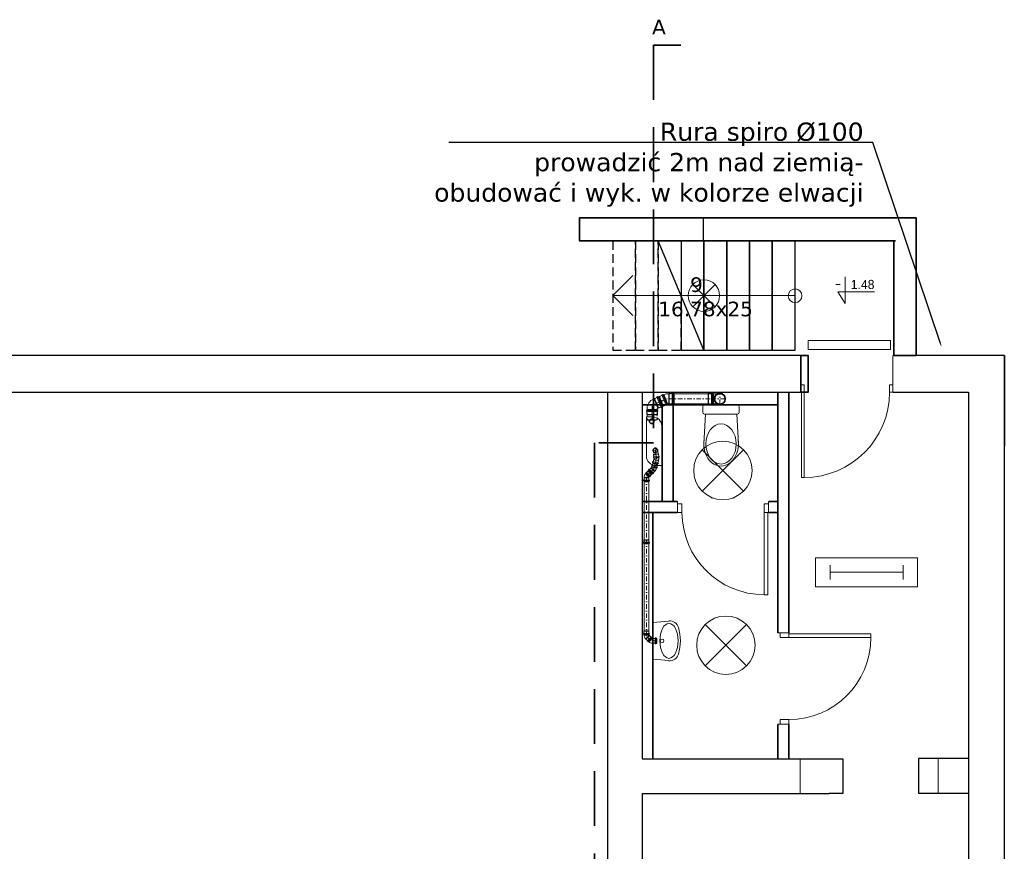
# Model space of a CAD drawing. Header units: centimetres. Extents: x -8592 to 21948, y -2033 to 10821.
# Tile 132 of 147: x 8148 to 9227, y -1016 to -104. Entities that reach past the tile are written whole.
import ezdxf
from ezdxf import colors
from ezdxf.entities.mleader import LeaderData, LeaderLine
from ezdxf.enums import TextEntityAlignment as Align
from ezdxf.math import Vec2, Vec3

# ---------------------------------------------------------------- set-up
doc = ezdxf.new("R2010")
doc.units = ezdxf.units.CM
doc.header["$LTSCALE"] = 10
for name, pattern in [('DASHDOT', [1, 0.5, -0.25, 0, -0.25]), ('DASHED', [0.75, 0.5, -0.25]), ('HIDDEN', [0.375, 0.25, -0.125])]:
    doc.linetypes.add(name, pattern=pattern)
doc.layers.get('0').update_dxf_attribs({"color": 254})
for name, color, linetype in [('2', 7, 'Continuous'), ('2DA_HIDDE', 253, 'HIDDEN'), ('CP_WIPEOUT', 254, 'Continuous')]:
    doc.layers.add(name, color=color, linetype=linetype)
for name, color, linetype, lineweight in [('2DA_ALW', 116, 'Continuous', 15), ('2DA_DETAL', 253, 'Continuous', 15), ('2DA_DOOR', 254, 'Continuous', 18), ('2DE_OBL_L+', 91, 'Continuous', 20), ('2DH_OBJ_z', 41, 'Continuous', 20), ('2DH_PRO_kan', 12, 'Continuous', 15), ('CP_AXISKA', 7, 'DASHDOT', 18), ('CP_DETAL', 33, 'Continuous', 18), ('CP_HIDDE', 203, 'HIDDEN', 18), ('obrys', 5, 'Continuous', 35), ('opis', 7, 'Continuous', 20)]:
    doc.layers.add(name, color=color, linetype=linetype, lineweight=lineweight)
doc.styles.add('CP_ATTR', font='ARIAL.TTF')
doc.styles.add('CP_ISOTXT', font='cp_isocp.shx')
doc.styles.get("Standard").update_dxf_attribs({"font": 'verdana.ttf'})

# ---------------------------------------------------------------- blocks, each defined once
blk = doc.blocks.new('Parch_d1010_213n_z6dmd92')
blk.add_line((-49.8, -93.6), (-46.8, -93.6))
blk.add_wipeout([(-50.5, 44), (50.5, 44), (50.5, -4), (-50.5, -4)]).dxf.layer = 'CP_WIPEOUT'
for p, q in [((-50.5, 40), (-50.5, 0)), ((50.5, 40), (50.5, 0)), ((-50.5, 8), (-46.8, 8)), ((-50.5, 8), (-50.5, 0)), ((-50.5, 0), (-46.8, 0)), ((-50.5, 0), (-50.5, 0)), ((-49.8, 0), (-49.8, -93.6)), ((-46.8, 8), (-46.8, 0)), ((-46.8, 0), (-46.8, -93.6)), ((46.8, 8), (50.5, 8)), ((46.8, 8), (46.8, 0)), ((46.8, 0), (50.5, 0)), ((50.5, 8), (50.5, 0)), ((50.5, 0), (50.5, 0))]:
    blk.add_line(p, q)
blk.add_arc((-46.8, 0), 93.6, 270, 0)
at = {"linetype": 'ByBlock', "style": 'CP_ATTR', "flags": 9}
for tag in ['OTHER', 'PRICE', 'WEIGHT', 'CHARACTER', 'ORDER-NO', 'PRODUCT-TYPE', 'ARTICLE', 'PRODUCER', 'NUMBER', 'GROUP', 'NAME']:
    blk.add_attdef(tag, text='', height=0.00005, dxfattribs=at).set_placement((-0.2, 0), align=Align.MIDDLE_LEFT)
blk = doc.blocks.new('2DHS_746_PL')
for p, q in [((0.18, 0), (-0.18, 0)), ((-0.17, 0), (0.17, 0)), ((-0.2, -0.02), (-0.2, -0.08)), ((-0.19, -0.428), (-0.172, -0.1)), ((-0.18, -0.1), (0.18, -0.1)), ((0.19, -0.428), (0.172, -0.1)), ((0.2, -0.08), (0.2, -0.02))]:
    blk.add_line(p, q)
for centre, start, end in [((-0.18, -0.02), 90, 180), ((0.18, -0.02), 0, 90), ((-0.18, -0.08), 180, 270), ((0.18, -0.08), 270, 0)]:
    blk.add_arc(centre, 0.02, start, end)
for major_axis, ratio, start_param, end_param in [((0, 0.22), 0.757902, -1.570796, 4.712389), ((0, 0.242), 0.785852, 1.428944, 4.854241)]:
    blk.add_ellipse((0, -0.428), major_axis=major_axis, ratio=ratio, start_param=start_param, end_param=end_param)
at = {"linetype": 'ByBlock', "style": 'CP_ATTR', "flags": 9}
for tag, p in [('NAME', (-0.092, -0.018)), ('GROUP', (-0.092, -0.018)), ('NUMBER', (-0.092, -0.019)), ('PRODUCER', (-0.092, -0.018)), ('ARTICLE', (-0.092, -0.018)), ('CHARACTER', (-0.092, -0.018)), ('PN', (-0.092, -0.018)), ('TEMPERATURE', (-0.092, -0.018)), ('FLOW', (-0.092, -0.018)), ('VOLTAGE', (-0.092, -0.019)), ('WEIGHT', (-0.092, -0.018)), ('OTHER', (-0.092, -0.018)), ('PRODUCT-TYPE', (-0.092, -0.019)), ('ORDER-NO', (-0.092, -0.019)), ('POWER', (-0.092, -0.019)), ('DN', (-0.091, -0.019))]:
    blk.add_attdef(tag, text='', height=0.00005, dxfattribs=at).set_placement(p, align=Align.MIDDLE_LEFT)
blk = doc.blocks.new('2DHS_734_PL')
for p, q in [((-0.217, -0.174), (-0.2, 0)), ((-0.2, 0), (0.2, 0)), ((0.2, 0), (0.217, -0.174))]:
    blk.add_line(p, q)
blk.add_circle((0, -0.1), 0.02)
for centre, radius, start, end in [((-0.118, -0.184), 0.1, 174.2894, 254.1394), ((0.118, -0.184), 0.1, 285.8606, 5.7106), ((0, 0.231), 0.531, 254.1394, 285.8606)]:
    blk.add_arc(centre, radius, start, end)
blk.add_ellipse((0, -0.175), major_axis=(0.192, 0), ratio=0.520779)
at = {"linetype": 'ByBlock', "style": 'CP_ATTR', "flags": 9}
for tag, p in [('NAME', (-0.092, -0.018)), ('GROUP', (-0.092, -0.018)), ('NUMBER', (-0.092, -0.019)), ('PRODUCER', (-0.092, -0.018)), ('ARTICLE', (-0.092, -0.018)), ('CHARACTER', (-0.092, -0.018)), ('PN', (-0.092, -0.018)), ('TEMPERATURE', (-0.092, -0.018)), ('FLOW', (-0.092, -0.018)), ('VOLTAGE', (-0.092, -0.019)), ('WEIGHT', (-0.092, -0.018)), ('OTHER', (-0.092, -0.018)), ('PRODUCT-TYPE', (-0.092, -0.019)), ('ORDER-NO', (-0.092, -0.019)), ('POWER', (-0.092, -0.019)), ('DN', (-0.091, -0.019))]:
    blk.add_attdef(tag, text='', height=0.00005, dxfattribs=at).set_placement(p, align=Align.MIDDLE_LEFT)
blk = doc.blocks.new('Parch_d090_205n_v5nwtk')
blk.add_line((49, -90), (45, -90))
blk.add_wipeout([(-50, 16), (50, 16), (50, -4), (-50, -4)]).dxf.layer = 'CP_WIPEOUT'
for p, q in [((-50, 12), (-50, 0)), ((50, 12), (50, 0)), ((-50, 9.5), (-45, 9.5)), ((-50, 9.5), (-50, 0)), ((-50, 0), (-45, 0)), ((-50, 0), (-50, 0)), ((-45, 9.5), (-45, 0)), ((45, 9.5), (50, 9.5)), ((45, 9.5), (45, 0)), ((45, 0), (45, -90)), ((45, 0), (50, 0)), ((49, 0), (49, -90)), ((50, 9.5), (50, 0)), ((50, 0), (50, 0))]:
    blk.add_line(p, q)
blk.add_arc((45, 0), 90, 180, 270)
at = {"linetype": 'ByBlock', "style": 'CP_ATTR', "flags": 9}
for tag in ['OTHER', 'PRICE', 'WEIGHT', 'CHARACTER', 'ORDER-NO', 'PRODUCT-TYPE', 'ARTICLE', 'PRODUCER', 'NUMBER', 'GROUP', 'NAME']:
    blk.add_attdef(tag, text='', height=0.00005, dxfattribs=at).set_placement((-0.2, 0), align=Align.MIDDLE_LEFT)
blk = doc.blocks.new('pdsew002_okr01')
blk.add_circle((0, 0), 28.6)
blk = doc.blocks.new('pdsew002_okr02')
blk.add_circle((0, 0), 25)
blk = doc.blocks.new('pdsew002_okr03')
at = {"layer": 'CP_HIDDE'}
blk.add_circle((0, 0), 22, dxfattribs=at)
blk = doc.blocks.new('pdsew002_wip_cir01')
blk.add_wipeout([(1, 0), (0.97, 0.26), (0.87, 0.5), (0.71, 0.71), (0.5, 0.87), (0.26, 0.97), (0, 1), (-0.26, 0.97), (-0.5, 0.87), (-0.71, 0.71), (-0.87, 0.5), (-0.97, 0.26), (-1, 0), (-0.97, -0.26), (-0.87, -0.5), (-0.71, -0.71), (-0.5, -0.87), (-0.26, -0.97), (0, -1), (0.26, -0.97), (0.5, -0.87), (0.71, -0.71), (0.87, -0.5), (0.97, -0.26)])
blk = doc.blocks.new('pdsew002_okr02a')
blk.add_arc((25, 0), 25, 90, 270)
blk = doc.blocks.new('pdsew002_okr01a')
blk.add_arc((28.6, 0), 28.6, 90, 270)
blk = doc.blocks.new('pdsew002_okr01b')
blk.add_arc((25, 0), 25, 90, 270)
blk = doc.blocks.new('pdsew002_wip_cir01a')
blk.add_wipeout([(20, 0), (19.3, 5.2), (17.3, 10), (14.1, 14.1), (10, 17.3), (5.2, 19.3), (0, 20), (-5.2, 19.3), (-10, 17.3), (-14.1, 14.1), (-17.3, 10), (-19.3, 5.2), (-20, 0), (-19.3, -5.2), (-17.3, -10), (-14.1, -14.1), (-10, -17.3), (-5.2, -19.3), (0, -20), (5.2, -19.3), (10, -17.3), (14.1, -14.1), (17.3, -10), (19.3, -5.2)])
blk = doc.blocks.new('pdsew002_wip_cir01b')
blk.add_wipeout([(20, 0), (19.3, 5.2), (17.3, 10), (14.1, 14.1), (10, 17.3), (5.2, 19.3), (0, 20), (-5.2, 19.3), (-10, 17.3), (-14.1, 14.1), (-17.3, 10), (-19.3, 5.2), (-20, 0), (-19.3, -5.2), (-17.3, -10), (-14.1, -14.1), (-10, -17.3), (-5.2, -19.3), (0, -20), (5.2, -19.3), (10, -17.3), (14.1, -14.1), (17.3, -10), (19.3, -5.2)])
blk = doc.blocks.new('pdsew002_wip_rec01')
blk.add_wipeout([(0, -25), (84.4, -25), (84.4, 25), (0, 25)]).dxf.layer = 'CP_WIPEOUT'
blk = doc.blocks.new('Phpn_kan000_a0072_fh8f7on')
for p, q in [((12.6, 5.5), (5.8, 5.5)), ((5.8, -5.5), (12.6, -5.5))]:
    blk.add_line(p, q)
at = {"layer": 'CP_DETAL'}
blk.add_line((0.5, 5.5), (0.5, -5.5), dxfattribs=at)
at = {"layer": 'CP_HIDDE'}
for p, q in [((0.5, 5.5), (0, 5.4)), ((0, -5.4), (0, 5.4)), ((0.5, 5.5), (5.8, 5.5)), ((0.5, -5.5), (0, -5.4)), ((5.8, -5.5), (0.5, -5.5))]:
    blk.add_line(p, q, dxfattribs=at)
at = {"linetype": 'ByBlock', "style": 'CP_ATTR', "flags": 9}
for tag in ['DN', 'WEIGHT', 'MATERIAL', 'DIMS', 'OTHER', 'CHARACTER', 'PRODUCER', 'ORDER-NO', 'PRODUCT-TYPE', 'ARTICLE', 'GROUP', 'NUMBER', 'NAME']:
    blk.add_attdef(tag, text='', height=0.00005, dxfattribs=at).set_placement((-0.1, 0), align=Align.MIDDLE_LEFT)
at = {"layer": 'CP_WIPEOUT', "xscale": 0.28817972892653, "yscale": 0.2885}
blk.add_blockref('pdsew002_wip_cir01a', (12.6, 0), dxfattribs=at)
for p, q in [((12.6, 5.8), (12.7, 5.8)), ((12.6, -5.8), (12.7, -5.8))]:
    blk.add_line(p, q)
at = {"xscale": 0.23054378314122, "yscale": 0.2308}
blk.add_blockref('pdsew002_okr01b', (6.8, 0), dxfattribs=at)
at = {"layer": 'CP_WIPEOUT', "xscale": 6.34295070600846, "yscale": 6.34999999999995, "zscale": 20}
blk.add_blockref('pdsew002_wip_cir01', (12.7, 0), dxfattribs=at)
at = {"xscale": 0.22178149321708, "yscale": 0.22202797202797}
for name, p in [('pdsew002_okr01', (12.8, 0)), ('pdsew002_okr01a', (6.4, 0))]:
    blk.add_blockref(name, p, dxfattribs=at)
at = {"layer": 'CP_WIPEOUT', "xscale": 0.28817972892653, "yscale": 0.2885}
blk.add_blockref('pdsew002_wip_cir01b', (12.8, 0), dxfattribs=at)
at = {"layer": 'CP_WIPEOUT', "xscale": 0.00061402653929, "yscale": 0.2308}
blk.add_blockref('pdsew002_wip_rec01', (12.8, 0), dxfattribs=at)
for p, q in [((12.8, 6.3), (12.7, 6.3)), ((12.8, 5.8), (12.8, 5.8)), ((12.8, -6.4), (12.7, -6.4)), ((12.8, -5.8), (12.8, -5.8))]:
    blk.add_line(p, q)
at = {"layer": 'CP_AXISKA'}
for p, q in [((18.6, 0), (0, 0)), ((12.8, -5.8), (12.8, 5.8))]:
    blk.add_line(p, q, dxfattribs=at)
for name, p, xscale, yscale in [('pdsew002_okr02a', (7, 0), 0.23054378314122, 0.2308), ('pdsew002_okr02', (12.8, 0), 0.23054378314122, 0.2308), ('pdsew002_okr03', (12.8, 0), 0.24966853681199, 0.24994600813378)]:
    blk.add_blockref(name, p, dxfattribs=dict(xscale=xscale, yscale=yscale))
blk = doc.blocks.new('2hpn_kan000_0048_zmsnjmh')
for p, q in [((-37.4, 5.5), (0, 5.5)), ((0.5, 5.8), (0, 5.5)), ((0.5, 5.8), (3.6, 5.8)), ((3.6, 6.3), (3.6, -6.3)), ((3.6, 6.3), (4.7, 6.3)), ((4.7, 6.3), (4.7, -6.3)), ((4.7, 5.8), (5.8, 5.8)), ((5.8, -5.8), (5.8, 5.8)), ((-37.4, -5.5), (0, -5.5)), ((0.5, -5.8), (0, -5.5)), ((0.5, -5.8), (3.6, -5.8)), ((3.6, -6.3), (4.7, -6.3)), ((4.7, -5.8), (5.8, -5.8))]:
    blk.add_line(p, q)
at = {"layer": 'CP_AXISKA'}
blk.add_line((-43.2, 0), (5.8, 0), dxfattribs=at)
at = {"layer": 'CP_DETAL'}
for p, q in [((-42.6, 5.5), (-42.6, -5.5)), ((0, 5.5), (0, -5.5)), ((0, -5.5), (0, 5.5)), ((0.5, 5.8), (0.5, -5.8))]:
    blk.add_line(p, q, dxfattribs=at)
at = {"layer": 'CP_HIDDE'}
for p, q in [((-43.2, 5.4), (-42.6, 5.5)), ((-43.2, 5.4), (-43.2, -5.4)), ((-37.4, 5.5), (-42.6, 5.5)), ((-43.2, -5.4), (-42.6, -5.5)), ((-42.6, -5.5), (-37.4, -5.5))]:
    blk.add_line(p, q, dxfattribs=at)
at = {"linetype": 'ByBlock', "style": 'CP_ATTR', "flags": 9}
for tag in ['NAME', 'GROUP', 'NUMBER', 'PRODUCER', 'ARTICLE', 'PRODUCT-TYPE', 'ORDER-NO', 'CHARACTER', 'DN', 'PN', 'TEMPERATURE', 'FLOW', 'POWER', 'VOLTAGE', 'WEIGHT', 'OTHER']:
    blk.add_attdef(tag, text='', height=0.00005, rotation=270, dxfattribs=at).set_placement((-43.2, 0), align=Align.MIDDLE_LEFT)
blk = doc.blocks.new('2hpn_kan000_a0073_5ec3a1h')
for p, q in [((-5.4, 1.3), (-6.6, 1.3)), ((-5.4, 1.3), (-5.1, 2.1)), ((-5.1, 2.7), (-3.9, 5.5)), ((-5.1, 2.7), (-5.1, 2.1)), ((-4.5, 5.8), (-4, 6.8)), ((-4.5, 5.8), (7.2, 0.9)), ((-4, 6.8), (7.7, 1.9)), ((-3.5, 6.6), (-3.1, 7.6)), ((7.6, 3.1), (-3.1, 7.6)), ((5.5, -1.7), (6.7, 1.1)), ((7.1, 2.1), (7.6, 3.1)), ((7.2, 0.9), (7.7, 1.9)), ((-5.4, -9.7), (-6.6, -9.7)), ((4.8, -2.9), (5.1, -2.1)), ((5.5, -1.7), (5.1, -2.1))]:
    blk.add_line(p, q)
blk.add_arc((-5.4, 1.3), 11, 270, 337.3)
at = {"layer": 'CP_AXISKA'}
for p, q in [((2.2, 5.4), (-1.7, -4.2)), ((-1.7, -4.2), (-12.4, -4.2))]:
    blk.add_line(p, q, dxfattribs=at)
at = {"layer": 'CP_DETAL'}
for p, q in [((-11.9, 1.3), (-11.9, -9.7)), ((-5.1, 2.7), (5.5, -1.7)), ((-5.1, 2.1), (5.1, -2.1)), ((5.1, -2.1), (-5.1, 2.1))]:
    blk.add_line(p, q, dxfattribs=at)
at = {"layer": 'CP_HIDDE'}
for p, q in [((-11.9, 1.3), (-12.4, 1.2)), ((-12.4, -9.5), (-12.4, 1.2)), ((-11.9, 1.3), (-6.6, 1.3)), ((-11.9, -9.7), (-12.4, -9.5)), ((-6.6, -9.7), (-11.9, -9.7))]:
    blk.add_line(p, q, dxfattribs=at)
at = {"linetype": 'ByBlock', "style": 'CP_ATTR', "flags": 9}
for tag in ['DN', 'WEIGHT', 'MATERIAL', 'DIMS', 'OTHER', 'CHARACTER', 'PRODUCER', 'ORDER-NO', 'PRODUCT-TYPE', 'ARTICLE', 'GROUP', 'NUMBER', 'NAME']:
    blk.add_attdef(tag, text='', height=0.00005, dxfattribs=at).set_placement((-12.5, -4.1), align=Align.MIDDLE_LEFT)
blk = doc.blocks.new('2hpn_kan000_0050_z333fp')
for p, q in [((0.5, 5.8), (0, 5.5)), ((0, 5.5), (0, 5.5)), ((0.5, 5.8), (3.6, 5.8)), ((3.6, 6.3), (3.6, -6.3)), ((3.6, 6.3), (4.7, 6.3)), ((4.7, 6.3), (4.7, -6.3)), ((4.7, 5.8), (5.8, 5.8)), ((5.8, -5.8), (5.8, 5.8)), ((0, -5.5), (0, -5.5)), ((0.5, -5.8), (0, -5.5)), ((0.5, -5.8), (3.6, -5.8)), ((3.6, -6.3), (4.7, -6.3)), ((4.7, -5.8), (5.8, -5.8))]:
    blk.add_line(p, q)
at = {"layer": 'CP_AXISKA'}
blk.add_line((-5.8, 0), (5.8, 0), dxfattribs=at)
at = {"layer": 'CP_DETAL'}
for p, q in [((-5.3, 5.5), (-5.3, -5.5)), ((0, 5.5), (0, -5.5)), ((0, -5.5), (0, 5.5)), ((0.5, 5.8), (0.5, -5.8))]:
    blk.add_line(p, q, dxfattribs=at)
at = {"layer": 'CP_HIDDE'}
for p, q in [((-5.8, 5.4), (-5.3, 5.5)), ((-5.8, 5.4), (-5.8, -5.4)), ((0, 5.5), (-5.3, 5.5)), ((-5.8, -5.4), (-5.3, -5.5)), ((-5.3, -5.5), (0, -5.5))]:
    blk.add_line(p, q, dxfattribs=at)
at = {"linetype": 'ByBlock', "style": 'CP_ATTR', "flags": 9}
for tag in ['NAME', 'GROUP', 'NUMBER', 'PRODUCER', 'ARTICLE', 'PRODUCT-TYPE', 'ORDER-NO', 'CHARACTER', 'DN', 'PN', 'TEMPERATURE', 'FLOW', 'POWER', 'VOLTAGE', 'WEIGHT', 'OTHER']:
    blk.add_attdef(tag, text='', height=0.00005, rotation=270, dxfattribs=at).set_placement((-5.8, 0), align=Align.MIDDLE_LEFT)
blk = doc.blocks.new('2hpn_kan000_a0642_z9fxj44')
for p, q in [((13.5, 11.4), (8.2, 11.4)), ((8.2, 10.5), (8.2, 11.4)), ((13.5, 10.5), (13.5, 11.4)), ((4.7, 2.5), (4.6, 2.5)), ((4.7, 2.5), (5.1, 2.9)), ((5.2, 3.3), (5.1, 2.9)), ((5.2, 3.3), (6.9, 5)), ((6.5, 5.4), (7.1, 6)), ((6.5, 5.4), (11.1, 0.8)), ((7.1, 6), (11.7, 1.4)), ((7.6, 10.5), (14.1, 10.5)), ((7.6, 9.6), (7.6, 10.5)), ((7.6, 9.6), (14.1, 9.6)), ((7.6, 5.6), (8.2, 6.3)), ((8.2, 7.1), (8.2, 9.6)), ((8.4, 6.8), (8.2, 7.1)), ((12, 2.5), (8.2, 6.3)), ((8.4, 6.2), (8.3, 6.2)), ((8.4, 6.2), (8.4, 6.8)), ((9, -0.5), (10.7, 1.2)), ((11.1, 0.8), (11.7, 1.4)), ((11.3, 1.9), (12, 2.5)), ((11.9, 2.7), (11.9, 2.6)), ((13.4, 6.8), (13.5, 7.1)), ((13.4, 6.2), (13.4, 6.8)), ((13.5, 7.1), (13.5, 9.6)), ((14.1, 9.6), (14.1, 10.5)), ((4.7, -2.5), (4.6, -2.5)), ((8.2, -1), (8.6, -0.6)), ((9, -0.5), (8.6, -0.6))]:
    blk.add_line(p, q)
for centre, start, end in [((8.4, 6.2), 315, 0), ((4.7, 2.5), 270, 315)]:
    blk.add_arc(centre, 5, start, end)
at = {"layer": 'CP_AXISKA'}
for p, q in [((10.9, 11.4), (10.9, 5.2)), ((5.7, 0), (0, 0)), ((10.1, 4.4), (5.7, 0)), ((10.9, 5.2), (10.1, 4.4))]:
    blk.add_line(p, q, dxfattribs=at)
at = {"layer": 'CP_DETAL'}
for p, q in [((0.4, 2.5), (0.4, -2.5)), ((5.1, 2.9), (8.6, -0.6)), ((8.6, -0.6), (5.1, 2.9)), ((5.2, 3.3), (9, -0.5)), ((8.2, 7.1), (13.5, 7.1)), ((8.4, 6.8), (13.4, 6.8)), ((13.4, 6.8), (8.4, 6.8))]:
    blk.add_line(p, q, dxfattribs=at)
at = {"layer": 'CP_HIDDE'}
for p, q in [((0.4, 2.5), (0, 2.4)), ((0, -2.4), (0, 2.4)), ((0.4, 2.5), (4.6, 2.5)), ((0.4, -2.5), (0, -2.4)), ((4.6, -2.5), (0.4, -2.5))]:
    blk.add_line(p, q, dxfattribs=at)
at = {"linetype": 'ByBlock', "style": 'CP_ATTR', "flags": 9}
for tag in ['DN', 'WEIGHT', 'MATERIAL', 'DIMS', 'OTHER', 'CHARACTER', 'PRODUCER', 'ORDER-NO', 'PRODUCT-TYPE', 'ARTICLE', 'GROUP', 'NUMBER', 'NAME']:
    blk.add_attdef(tag, text='', height=0.00005, dxfattribs=at).set_placement((-0.1, 0), align=Align.MIDDLE_LEFT)
blk = doc.blocks.new('2hpn_kan000_a0064_z9r2k7v')
for p, q in [((-2.2, 1.4), (-1.8, 1.8)), ((-2.2, 1.4), (-2.2, 1.4)), ((-1.6, 2.1), (-1.8, 1.8)), ((-1.6, 2.1), (0.1, 3.9)), ((-0.3, 4.3), (0.3, 4.9)), ((-0.3, 4.3), (4.3, -0.3)), ((0.3, 4.9), (4.9, 0.3)), ((0.7, 4.5), (1.4, 5.1)), ((5.1, 1.4), (1.4, 5.1)), ((2.1, -1.6), (3.9, 0.1)), ((4.3, -0.3), (4.9, 0.3)), ((4.5, 0.7), (5.1, 1.4)), ((-2.2, -3.6), (-2.2, -3.6)), ((1.4, -2.2), (1.8, -1.8)), ((2.1, -1.6), (1.8, -1.8))]:
    blk.add_line(p, q)
blk.add_arc((-2.2, 1.4), 5, 270, 315)
at = {"layer": 'CP_AXISKA'}
for p, q in [((3.3, 3.3), (-1.1, -1.1)), ((-1.1, -1.1), (-6.8, -1.1))]:
    blk.add_line(p, q, dxfattribs=at)
at = {"layer": 'CP_DETAL'}
for p, q in [((-6.5, 1.4), (-6.5, -3.6)), ((-1.8, 1.8), (1.8, -1.8)), ((1.8, -1.8), (-1.8, 1.8)), ((-1.6, 2.1), (2.1, -1.6))]:
    blk.add_line(p, q, dxfattribs=at)
at = {"layer": 'CP_HIDDE'}
for p, q in [((-6.5, 1.4), (-6.8, 1.3)), ((-6.8, -3.5), (-6.8, 1.3)), ((-6.5, 1.4), (-2.2, 1.4)), ((-6.5, -3.6), (-6.8, -3.5)), ((-2.2, -3.6), (-6.5, -3.6))]:
    blk.add_line(p, q, dxfattribs=at)
at = {"linetype": 'ByBlock', "style": 'CP_ATTR', "flags": 9}
for tag in ['DN', 'WEIGHT', 'MATERIAL', 'DIMS', 'OTHER', 'CHARACTER', 'PRODUCER', 'ORDER-NO', 'PRODUCT-TYPE', 'ARTICLE', 'GROUP', 'NUMBER', 'NAME']:
    blk.add_attdef(tag, text='', height=0.00005, dxfattribs=at).set_placement((-6.9, -1.1), align=Align.MIDDLE_LEFT)
blk = doc.blocks.new('2hpn_kan000_0035_fcju56v')
for p, q in [((-95.4, 2.5), (0, 2.5)), ((0.4, 2.7), (0, 2.5)), ((0.4, 2.7), (2.8, 2.7)), ((2.8, 3.2), (2.8, -3.2)), ((2.8, 3.2), (3.7, 3.2)), ((3.7, 3.2), (3.7, -3.2)), ((3.7, 2.7), (4.6, 2.7)), ((4.6, -2.7), (4.6, 2.7)), ((-95.4, -2.5), (0, -2.5)), ((0.4, -2.7), (0, -2.5)), ((0.4, -2.7), (2.8, -2.7)), ((2.8, -3.2), (3.7, -3.2)), ((3.7, -2.7), (4.6, -2.7))]:
    blk.add_line(p, q)
at = {"layer": 'CP_AXISKA'}
blk.add_line((-100, 0), (4.6, 0), dxfattribs=at)
at = {"layer": 'CP_DETAL'}
for p, q in [((-99.6, 2.5), (-99.6, -2.5)), ((0, 2.5), (0, -2.5)), ((0, -2.5), (0, 2.5)), ((0.4, 2.7), (0.4, -2.7))]:
    blk.add_line(p, q, dxfattribs=at)
at = {"layer": 'CP_HIDDE'}
for p, q in [((-100, 2.4), (-99.6, 2.5)), ((-100, 2.4), (-100, -2.4)), ((-95.4, 2.5), (-99.6, 2.5)), ((-100, -2.4), (-99.6, -2.5)), ((-99.6, -2.5), (-95.4, -2.5))]:
    blk.add_line(p, q, dxfattribs=at)
at = {"linetype": 'ByBlock', "style": 'CP_ATTR', "flags": 9}
for tag in ['NAME', 'GROUP', 'NUMBER', 'PRODUCER', 'ARTICLE', 'PRODUCT-TYPE', 'ORDER-NO', 'CHARACTER', 'DN', 'PN', 'TEMPERATURE', 'FLOW', 'POWER', 'VOLTAGE', 'WEIGHT', 'OTHER']:
    blk.add_attdef(tag, text='', height=0.00005, rotation=270, dxfattribs=at).set_placement((-100, 0), align=Align.MIDDLE_LEFT)
blk = doc.blocks.new('2hpn_kan000_0035_fpp4g41')
for p, q in [((-63.5, 2.5), (0, 2.5)), ((0.4, 2.7), (0, 2.5)), ((0.4, 2.7), (2.8, 2.7)), ((2.8, 3.2), (2.8, -3.2)), ((2.8, 3.2), (3.7, 3.2)), ((3.7, 3.2), (3.7, -3.2)), ((3.7, 2.7), (4.6, 2.7)), ((4.6, -2.7), (4.6, 2.7)), ((-63.5, -2.5), (0, -2.5)), ((0.4, -2.7), (0, -2.5)), ((0.4, -2.7), (2.8, -2.7)), ((2.8, -3.2), (3.7, -3.2)), ((3.7, -2.7), (4.6, -2.7))]:
    blk.add_line(p, q)
at = {"layer": 'CP_AXISKA'}
blk.add_line((-68.1, 0), (4.6, 0), dxfattribs=at)
at = {"layer": 'CP_DETAL'}
for p, q in [((-67.8, 2.5), (-67.8, -2.5)), ((0, 2.5), (0, -2.5)), ((0, -2.5), (0, 2.5)), ((0.4, 2.7), (0.4, -2.7))]:
    blk.add_line(p, q, dxfattribs=at)
at = {"layer": 'CP_HIDDE'}
for p, q in [((-68.1, 2.4), (-67.8, 2.5)), ((-68.1, 2.4), (-68.1, -2.4)), ((-63.5, 2.5), (-67.8, 2.5)), ((-68.1, -2.4), (-67.8, -2.5)), ((-67.8, -2.5), (-63.5, -2.5))]:
    blk.add_line(p, q, dxfattribs=at)
at = {"linetype": 'ByBlock', "style": 'CP_ATTR', "flags": 9}
for tag in ['NAME', 'GROUP', 'NUMBER', 'PRODUCER', 'ARTICLE', 'PRODUCT-TYPE', 'ORDER-NO', 'CHARACTER', 'DN', 'PN', 'TEMPERATURE', 'FLOW', 'POWER', 'VOLTAGE', 'WEIGHT', 'OTHER']:
    blk.add_attdef(tag, text='', height=0.00005, rotation=270, dxfattribs=at).set_placement((-68.1, 0), align=Align.MIDDLE_LEFT)
blk = doc.blocks.new('2hpn_kan000_a0065_5t6zevu')
for p, q in [((-1.7, 1.9), (-1.8, 1.9)), ((-1.7, 1.9), (-1.2, 2.2)), ((-1, 2.5), (-1.2, 2.2)), ((-1, 2.5), (1.1, 3.7)), ((0.8, 4.2), (1.6, 4.7)), ((0.8, 4.2), (4, -1.4)), ((1.6, 4.7), (4.8, -1)), ((1.9, 4.2), (2.6, 4.6)), ((5.3, 0), (2.6, 4.6)), ((-1.7, -3.1), (-1.8, -3.1)), ((0.8, -2.4), (1.2, -2.2)), ((1.7, -2.1), (1.2, -2.2)), ((1.7, -2.1), (3.8, -0.9)), ((4, -1.4), (4.8, -1)), ((4.5, -0.5), (5.3, 0))]:
    blk.add_line(p, q)
blk.add_arc((-1.7, 1.9), 5, 270, 300)
at = {"layer": 'CP_AXISKA'}
for p, q in [((4, 2.3), (-1, -0.6)), ((-1, -0.6), (-6.4, -0.6))]:
    blk.add_line(p, q, dxfattribs=at)
at = {"layer": 'CP_DETAL'}
for p, q in [((-6.1, 1.9), (-6.1, -3.1)), ((-1.2, 2.2), (1.2, -2.2)), ((1.2, -2.2), (-1.2, 2.2)), ((-1, 2.5), (1.7, -2.1))]:
    blk.add_line(p, q, dxfattribs=at)
at = {"layer": 'CP_HIDDE'}
for p, q in [((-6.1, 1.9), (-6.4, 1.8)), ((-6.4, -3), (-6.4, 1.8)), ((-6.1, 1.9), (-1.8, 1.9)), ((-6.1, -3.1), (-6.4, -3)), ((-1.8, -3.1), (-6.1, -3.1))]:
    blk.add_line(p, q, dxfattribs=at)
at = {"linetype": 'ByBlock', "style": 'CP_ATTR', "flags": 9}
for tag in ['DN', 'WEIGHT', 'MATERIAL', 'DIMS', 'OTHER', 'CHARACTER', 'PRODUCER', 'ORDER-NO', 'PRODUCT-TYPE', 'ARTICLE', 'GROUP', 'NUMBER', 'NAME']:
    blk.add_attdef(tag, text='', height=0.00005, dxfattribs=at).set_placement((-6.5, -0.6), align=Align.MIDDLE_LEFT)
blk = doc.blocks.new('2hpn_kan000_0038_f2ud8pe')
for p, q in [((0.4, 2.7), (0, 2.5)), ((0, 2.5), (0, 2.5)), ((0.4, 2.7), (2.8, 2.7)), ((2.8, 3.2), (2.8, -3.2)), ((2.8, 3.2), (3.7, 3.2)), ((3.7, 3.2), (3.7, -3.2)), ((3.7, 2.7), (4.6, 2.7)), ((4.6, -2.7), (4.6, 2.7)), ((0, -2.5), (0, -2.5)), ((0.4, -2.7), (0, -2.5)), ((0.4, -2.7), (2.8, -2.7)), ((2.8, -3.2), (3.7, -3.2)), ((3.7, -2.7), (4.6, -2.7))]:
    blk.add_line(p, q)
at = {"layer": 'CP_AXISKA'}
blk.add_line((-4.6, 0), (4.6, 0), dxfattribs=at)
at = {"layer": 'CP_DETAL'}
for p, q in [((-4.2, 2.5), (-4.2, -2.5)), ((0, 2.5), (0, -2.5)), ((0, -2.5), (0, 2.5)), ((0.4, 2.7), (0.4, -2.7))]:
    blk.add_line(p, q, dxfattribs=at)
at = {"layer": 'CP_HIDDE'}
for p, q in [((-4.6, 2.4), (-4.2, 2.5)), ((-4.6, 2.4), (-4.6, -2.4)), ((0, 2.5), (-4.2, 2.5)), ((-4.6, -2.4), (-4.2, -2.5)), ((-4.2, -2.5), (0, -2.5))]:
    blk.add_line(p, q, dxfattribs=at)
at = {"linetype": 'ByBlock', "style": 'CP_ATTR', "flags": 9}
for tag in ['NAME', 'GROUP', 'NUMBER', 'PRODUCER', 'ARTICLE', 'PRODUCT-TYPE', 'ORDER-NO', 'CHARACTER', 'DN', 'PN', 'TEMPERATURE', 'FLOW', 'POWER', 'VOLTAGE', 'WEIGHT', 'OTHER']:
    blk.add_attdef(tag, text='', height=0.00005, rotation=270, dxfattribs=at).set_placement((-4.6, 0), align=Align.MIDDLE_LEFT)
blk = doc.blocks.new('2hpn_kan000_a0737_52u1vpx')
for p, q in [((-1.6, 2), (-1.7, 2)), ((-1.6, 2), (-0.9, 2.3)), ((-0.7, 2.6), (-0.9, 2.3)), ((-0.7, 2.6), (1.6, 3.5)), ((1.4, 4.1), (2.2, 4.4)), ((1.4, 4.1), (3.8, -1.9)), ((2.2, 4.4), (4.7, -1.6)), ((2.4, 3.9), (3.2, 4.2)), ((5.3, -0.7), (3.2, 4.2)), ((-1.6, -3), (-1.7, -3)), ((0.3, -2.6), (0.9, -2.3)), ((1.4, -2.3), (0.9, -2.3)), ((1.4, -2.3), (3.6, -1.4)), ((3.8, -1.9), (4.7, -1.6)), ((4.4, -1.1), (5.3, -0.7))]:
    blk.add_line(p, q)
blk.add_arc((-1.6, 2), 5, 270, 292.3)
at = {"layer": 'CP_AXISKA'}
for p, q in [((4.3, 1.7), (-1.1, -0.5)), ((-1.1, -0.5), (-6.3, -0.5))]:
    blk.add_line(p, q, dxfattribs=at)
at = {"layer": 'CP_DETAL'}
for p, q in [((-6, 2), (-6, -3)), ((-0.9, 2.3), (0.9, -2.3)), ((0.9, -2.3), (-0.9, 2.3)), ((-0.7, 2.6), (1.4, -2.3))]:
    blk.add_line(p, q, dxfattribs=at)
at = {"layer": 'CP_HIDDE'}
for p, q in [((-6, 2), (-6.3, 2)), ((-6.3, -2.9), (-6.3, 2)), ((-6, 2), (-1.7, 2)), ((-6, -3), (-6.3, -2.9)), ((-1.7, -3), (-6, -3))]:
    blk.add_line(p, q, dxfattribs=at)
at = {"linetype": 'ByBlock', "style": 'CP_ATTR', "flags": 9}
for tag in ['DN', 'WEIGHT', 'MATERIAL', 'DIMS', 'OTHER', 'CHARACTER', 'PRODUCER', 'ORDER-NO', 'PRODUCT-TYPE', 'ARTICLE', 'GROUP', 'NUMBER', 'NAME']:
    blk.add_attdef(tag, text='', height=0.00005, dxfattribs=at).set_placement((-6.4, -0.5), align=Align.MIDDLE_LEFT)
blk = doc.blocks.new('2hpn_kan000_a0739_5t7mc0e')
for p, q in [((-2.7, 4.8), (-3.3, 4.8)), ((-2.7, 4.8), (-2.1, 5.1)), ((-1.7, 5.5), (-2.1, 5.1)), ((-1.7, 5.5), (1.1, 6.7)), ((0.9, 7.2), (1.9, 7.7)), ((0.9, 7.2), (5.7, -4.5)), ((1.9, 7.7), (6.8, -4.1)), ((2.2, 7.1), (3.2, 7.5)), ((7.6, -3.1), (3.2, 7.5)), ((-2.7, -6.2), (-3.3, -6.2)), ((1.4, -5.4), (2.1, -5.1)), ((2.7, -5.1), (2.1, -5.1)), ((2.7, -5.1), (5.5, -4)), ((5.7, -4.5), (6.8, -4.1)), ((6.5, -3.6), (7.6, -3.1))]:
    blk.add_line(p, q)
blk.add_arc((-2.7, 4.8), 11, 270, 292.3)
at = {"layer": 'CP_AXISKA'}
for p, q in [((5.4, 2.2), (-1.7, -0.7)), ((-1.7, -0.7), (-9.1, -0.7))]:
    blk.add_line(p, q, dxfattribs=at)
at = {"layer": 'CP_DETAL'}
for p, q in [((-8.5, 4.8), (-8.5, -6.2)), ((-2.1, 5.1), (2.1, -5.1)), ((2.1, -5.1), (-2.1, 5.1)), ((-1.7, 5.5), (2.7, -5.1))]:
    blk.add_line(p, q, dxfattribs=at)
at = {"layer": 'CP_HIDDE'}
for p, q in [((-8.5, 4.8), (-9.1, 4.7)), ((-9.1, -6), (-9.1, 4.7)), ((-8.5, 4.8), (-3.3, 4.8)), ((-8.5, -6.2), (-9.1, -6)), ((-3.3, -6.2), (-8.5, -6.2))]:
    blk.add_line(p, q, dxfattribs=at)
at = {"linetype": 'ByBlock', "style": 'CP_ATTR', "flags": 9}
for tag in ['DN', 'WEIGHT', 'MATERIAL', 'DIMS', 'OTHER', 'CHARACTER', 'PRODUCER', 'ORDER-NO', 'PRODUCT-TYPE', 'ARTICLE', 'GROUP', 'NUMBER', 'NAME']:
    blk.add_attdef(tag, text='', height=0.00005, dxfattribs=at).set_placement((-9.2, -0.7), align=Align.MIDDLE_LEFT)
blk = doc.blocks.new('CPEL_3420')
for p, q in [((-0.5, 0.1), (-0.5, -0.1)), ((-0.5, 0), (0.5, 0)), ((0.5, 0.1), (0.5, -0.1))]:
    blk.add_line(p, q)
blk.add_lwpolyline([(-0.7, 0.2), (0.7, 0.2), (0.7, -0.2), (-0.7, -0.2)], close=True)
at = {"linetype": 'ByBlock', "style": 'CP_ATTR', "flags": 9}
for tag, p in [('NAME', (-0.092, -0.018)), ('GROUP', (-0.092, -0.018)), ('NUMBER', (-0.092, -0.018)), ('PRODUCER', (-0.092, -0.018)), ('ARTICLE', (-0.092, -0.018)), ('CHARACTER', (-0.092, -0.018)), ('VOLTAGE', (-0.092, -0.019)), ('WEIGHT', (-0.092, -0.018)), ('OTHER', (-0.092, -0.018)), ('PRODUCT-TYPE', (-0.092, -0.019)), ('ORDER-NO', (-0.092, -0.019)), ('POWER', (-0.092, -0.019))]:
    blk.add_attdef(tag, text='', height=0.00005, dxfattribs=at).set_placement(p, align=Align.MIDDLE_LEFT)
blk = doc.blocks.new('CPEL_3398')
for p, q in [((-0.283, 0.283), (0.283, -0.283)), ((-0.283, -0.283), (0.283, 0.283))]:
    blk.add_line(p, q)
blk.add_circle((0, 0), 0.4)
at = {"linetype": 'ByBlock', "style": 'CP_ATTR', "flags": 9}
for tag, p in [('NAME', (-0.092, -0.018)), ('GROUP', (-0.092, -0.018)), ('NUMBER', (-0.092, -0.018)), ('PRODUCER', (-0.092, -0.018)), ('ARTICLE', (-0.092, -0.018)), ('CHARACTER', (-0.092, -0.018)), ('VOLTAGE', (-0.092, -0.019)), ('WEIGHT', (-0.092, -0.018)), ('OTHER', (-0.092, -0.018)), ('PRODUCT-TYPE', (-0.092, -0.019)), ('ORDER-NO', (-0.092, -0.019)), ('POWER', (-0.092, -0.019))]:
    blk.add_attdef(tag, text='', height=0.00005, dxfattribs=at).set_placement(p, align=Align.MIDDLE_LEFT)
blk = doc.blocks.new('CPAR_STAIRS_22')
blk.add_lwpolyline([(50, -50), (50, 50), (0, 50), (0, -50)], close=True)
blk = doc.blocks.new('cpsar_sw_x003')
blk.add_line((-0.25, 0), (0.25, 0))
blk = doc.blocks.new('2da_wys01_zrv9hy7')
for p, q in [((0, 0), (0, 2.95)), ((-0.8, 1.3), (0, 0)), ((-0.8, 1.3), (3.2, 1.3))]:
    blk.add_line(p, q)
blk.add_blockref('cpsar_sw_x003', (-0.8, 2.1))
at = {"linetype": 'ByBlock', "style": 'CP_ISOTXT'}
for tag, p in [('VAL', (0.6, 1.6)), ('MARK', (0.6, 0))]:
    blk.add_attdef(tag, p, '', height=1, dxfattribs=at)
blk = doc.blocks.new('CPAR_STAIRS_21')
at = {"ltscale": 5}
blk.add_lwpolyline([(50, -50), (50, 50), (0, 50), (0, -50)], close=True, dxfattribs=at)
blk = doc.blocks.new('CPAR_STAIRS_31')
for p, q in [((0, 50), (0, -50)), ((0, 50), (100, -50)), ((50, -50), (50, 0)), ((0, -50), (100, -50))]:
    blk.add_line(p, q)
at = {"layer": '2DA_HIDDE', "linetype": 'HIDDEN', "ltscale": 5}
for p, q in [((100, 50), (0, 50)), ((50, 50), (50, 0)), ((100, -50), (100, 50))]:
    blk.add_line(p, q, dxfattribs=at)

msp = doc.modelspace()

# ---------------------------------------------------------------- linework, layer by layer
at = {"color": 5, "lineweight": 25}
for points in [[(9130.4, -461), (9130.4, -321.7), (8761.4, -321.7), (8761.4, -346.7), (9106.2, -346.7)], [(9130.4, -472.7), (9130.4, -321.7), (8896.9, -321.7), (8896.9, -346.7), (9106.2, -346.7)], [(9106.2, -472.7), (9106.2, -346.7)], [(9106.2, -472.7), (9106.2, -346.7)]]:
    msp.add_lwpolyline(points, dxfattribs=at)
at = {"lineweight": 25}
msp.add_lwpolyline([(9227.2, -472.7), (9227.2, -571.9)], dxfattribs=at)
at = {"layer": '2', "lineweight": 35}
msp.add_lwpolyline([(9227.2, -472.7), (9227.2, -571.9)], dxfattribs=at)
at = {"layer": '2DA_DETAL'}
for p in [(8819.8, -384.9), (8997.8, -406.9), (8819.8, -428.9)]:
    msp.add_line(p, (8797.8, -406.9), dxfattribs=at)
msp.add_circle((8997.8, -407.1), 7.5, dxfattribs=at)
msp.add_circle((8997.8, -407.1), 7.5, dxfattribs=at)
at = {"layer": '2DA_HIDDE', "ltscale": 5}
msp.add_line((8997.8, -346.9), (8997.8, -346.9), dxfattribs=at)
msp.add_line((8997.8, -346.9), (8997.8, -346.9), dxfattribs=at)
msp.add_line((8997.8, -346.9), (8997.8, -346.9), dxfattribs=at)
msp.add_line((8997.8, -346.9), (8997.8, -346.9), dxfattribs=at)
msp.add_line((8997.8, -346.9), (8997.8, -346.9), dxfattribs=at)
msp.add_line((8997.8, -346.9), (8997.8, -346.9), dxfattribs=at)
at = {"layer": 'obrys', "color": 4}
for p, q in [((8978.9, -512.7), (8978.9, -914.7)), ((8990.9, -512.7), (8990.9, -914.7)), ((8830, -526.8), (8978.9, -526.8)), ((8852.2, -526.8), (8852.2, -632.8)), ((8830, -632.8), (8978.9, -632.8)), ((8830, -644.8), (8978.9, -644.8))]:
    msp.add_line(p, q, dxfattribs=at)
at = {"layer": 'obrys', "color": 5}
for points in [[(9107.7, -346.7), (8761.4, -346.7), (8761.4, -321.7), (9107.7, -321.7)], [(9106.2, -346.7), (9106.2, -472.7), (9130.4, -472.7), (9130.4, -321.7), (9106.2, -321.7)]]:
    msp.add_lwpolyline(points, dxfattribs=at)
at = {"layer": 'obrys', "color": 0, "lineweight": 30}
for points in [[(7453.4, -472.7), (7453.4, -1823.6), (9227.2, -1823.6), (9227.2, -472.7), (7453.4, -472.7)], [(7492.6, -512.7), (9188, -512.7), (9188, -1783.6), (7492.6, -1783.6), (7492.6, -512.7)], [(8792, -512.7), (8792, -1783.6)], [(8792, -512.7), (8792, -952.7)], [(8830, -512.7), (8830, -914.7)], [(8830, -512.7), (8830, -914.7), (9050, -914.7), (9050, -917.7)], [(9050, -916.2), (9050, -952.7), (9035.2, -952.7)], [(9188, -914.5), (9133, -914.5), (9133, -952.5), (9188, -952.5)], [(8830, -952.7), (8830, -1783.6)], [(8830, -952.7), (9035.2, -952.7)]]:
    msp.add_lwpolyline(points, dxfattribs=at)
at = {"layer": 'obrys', "color": 4, "lineweight": 25}
msp.add_lwpolyline([(9095, -512.7), (9095, -512.7), (9095, -472.7), (9004, -472.7), (9004, -512.7), (9095, -512.7)], dxfattribs=at)
at = {"layer": 'obrys', "color": 2, "lineweight": 20}
msp.add_lwpolyline([(8851.7, -550), (8851.7, -593), (8844.7, -593, -0.414214), (8834.7, -583), (8834.7, -540), (8841.7, -540, -0.414214)], format="xyb", close=True, dxfattribs=at)
at = {"layer": 'obrys', "color": 4}
msp.add_lwpolyline([(8842, -644.8), (8842, -914.7)], dxfattribs=at)
at = {"layer": 'obrys', "color": 1, "lineweight": 20}
for points in [[(9003.4, -914.7), (9050, -914.7), (9050, -952.7), (9003.4, -952.7)], [(9133, -914.5), (9154.5, -914.5), (9154.5, -952.5), (9133, -952.5)]]:
    msp.add_lwpolyline(points, close=True, dxfattribs=at)
at = {"layer": 'obrys', "color": 4}
for centre in [(8840.5, -544.7), (8844.6, -576.5)]:
    msp.add_circle(centre, 2.5, dxfattribs=at)

# ---------------------------------------------------------------- block references
at = {"xscale": 0.5, "yscale": 1.2, "rotation": 180}
for name, p in [('CPAR_STAIRS_31', (8897.8, -406.9)), ('CPAR_STAIRS_22', (8897.8, -406.9)), ('CPAR_STAIRS_22', (8922.8, -406.9)), ('CPAR_STAIRS_22', (8922.8, -406.9)), ('CPAR_STAIRS_22', (8947.8, -406.9)), ('CPAR_STAIRS_22', (8947.8, -406.9)), ('CPAR_STAIRS_22', (8972.8, -406.9)), ('CPAR_STAIRS_22', (8972.8, -406.9)), ('CPAR_STAIRS_22', (8997.8, -406.9)), ('CPAR_STAIRS_22', (8997.8, -406.9))]:
    msp.add_blockref(name, p, dxfattribs=at)
at = {"layer": '2DA_ALW', "xscale": 10, "yscale": 10, "zscale": 10}
msp.add_blockref('2da_wys01_zrv9hy7', (9052.8, -415.7), dxfattribs=at).add_auto_attribs({'VAL': '1.48'})
at = {"layer": '2DA_HIDDE', "xscale": 0.5, "yscale": 1.2, "rotation": 180}
for p in [(8822.8, -406.9), (8847.8, -406.9)]:
    msp.add_blockref('CPAR_STAIRS_21', p, dxfattribs=at)
at = {"layer": '2DE_OBL_L+'}
for name, p, xscale, yscale, zscale in [('CPEL_3398', (8897.8, -406.9), 43.2, 43.2, 43.2), ('CPEL_3420', (9076.1, -710.3), 80, 80, 80), ('CPEL_3398', (8921.9, -790.2), 80, 80, 80)]:
    msp.add_blockref(name, p, dxfattribs=dict(at, xscale=xscale, yscale=yscale, zscale=zscale))
at = {"layer": '2DH_OBJ_z', "xscale": 100, "yscale": 100, "zscale": 100}
msp.add_blockref('2DHS_746_PL', (8916.6, -526.8), dxfattribs=at)
at = {"layer": '2DH_OBJ_z', "xscale": 100, "yscale": 100, "zscale": 100, "rotation": 90}
msp.add_blockref('2DHS_734_PL', (8842, -785.4), dxfattribs=at)
at = {"layer": '2DH_PRO_kan', "yscale": -1}
for name, p, rotation in [('2hpn_kan000_a0073_5ec3a1h', (8845.3, -525.2), 89.5999999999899), ('2hpn_kan000_a0073_5ec3a1h', (8845.3, -525.2), 89.5999999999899), ('2hpn_kan000_a0739_5t7mc0e', (8859.3, -520.1), 22.30000000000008), ('2hpn_kan000_a0737_52u1vpx', (8845.5, -587), 277.3000000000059), ('2hpn_kan000_a0065_5t6zevu', (8842.1, -597.5), 254.9999999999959)]:
    msp.add_blockref(name, p, dxfattribs=dict(at, rotation=rotation))
at = {"layer": '2DH_PRO_kan'}
for name, p, rotation in [('2hpn_kan000_0050_z333fp', (8850.7, -523), 22.29999999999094), ('2hpn_kan000_0050_z333fp', (8850.7, -523), 22.29999999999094), ('2hpn_kan000_0050_z333fp', (8841.1, -537.6), 89.60000000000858), ('2hpn_kan000_0038_f2ud8pe', (8845.2, -580.6), 277.3000000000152), ('2hpn_kan000_0038_f2ud8pe', (8844.4, -591.4), 255.0000000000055), ('2hpn_kan000_a0064_z9r2k7v', (8834.8, -606.4), 224.9999999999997), ('2hpn_kan000_0038_f2ud8pe', (8838.9, -600.7), 224.999999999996), ('2hpn_kan000_0035_fpp4g41', (8834.8, -674.5), 270), ('2hpn_kan000_0035_fcju56v', (8834.8, -774.5), 270), ('2hpn_kan000_a0642_z9fxj44', (8834.8, -774.5), 270)]:
    msp.add_blockref(name, p, dxfattribs=dict(at, rotation=rotation))

# ---------------------------------------------------------------- texts
at = {"color": 1, "linetype": 'Continuous', "insert": (8841, -104.4), "char_height": 16, "width": 34.275, "attachment_point": 1}
msp.add_mtext('A', dxfattribs=at)
at = {"color": 1, "linetype": 'Continuous', "lineweight": 30, "insert": (8847.8, -386.9), "char_height": 16, "width": 71.831, "attachment_point": 1}
msp.add_mtext('     9\\P16.78x25\\P  ', dxfattribs=at)

# ---------------------------------------------------------------- next in the draw order: block references
at = {"layer": '2DA_DOOR'}
for name, p in [('Parch_d1010_213n_z6dmd92', (9054.5, -512.7)), ('Parch_d090_205n_v5nwtk', (8918.8, -644.8))]:
    msp.add_blockref(name, p, dxfattribs=at)
at = {"layer": '2DA_DOOR', "rotation": 90}
msp.add_blockref('Parch_d090_205n_v5nwtk', (8990.9, -826.8), dxfattribs=at)
at = {"layer": '2DH_PRO_kan'}
msp.add_blockref('Phpn_kan000_a0072_fh8f7on', (8902.5, -520.1), dxfattribs=at)

# ---------------------------------------------------------------- next in the draw order: linework, layer by layer
at = {"color": 6, "linetype": 'DASHED', "lineweight": 35, "ltscale": 12}
msp.add_lwpolyline([(8872.7, -132.4), (8842.7, -132.4), (8842.7, -568.4), (8777.8, -568.4), (8777.8, -1927.9), (8807.8, -1927.9)], dxfattribs=at)
at = {"color": 251, "lineweight": 25}
for points in [[(9130.4, -472.7), (9130.4, -321.7), (8896.9, -321.7), (8896.9, -346.7), (9106.2, -346.7)], [(9106.2, -472.7), (9106.2, -346.7)], [(9106.2, -472.7), (9106.2, -346.7)]]:
    msp.add_lwpolyline(points, dxfattribs=at)
at = {"color": 5, "lineweight": 25}
for points in [[(9130.4, -472.7), (9130.4, -321.7), (8896.9, -321.7), (8896.9, -346.7), (9106.2, -346.7)], [(9106.2, -472.7), (9106.2, -346.7)], [(9106.2, -472.7), (9106.2, -346.7)]]:
    msp.add_lwpolyline(points, dxfattribs=at)
at = {"layer": 'obrys', "color": 4}
msp.add_line((8864.2, -526.8), (8864.2, -632.8), dxfattribs=at)
at = {"layer": 'obrys', "color": 251}
msp.add_lwpolyline([(9106.2, -346.7), (9106.2, -472.7), (9130.4, -472.7), (9130.4, -321.7), (9106.2, -321.7)], dxfattribs=at)
at = {"layer": 'obrys', "color": 5}
msp.add_lwpolyline([(9106.2, -346.7), (9106.2, -472.7), (9130.4, -472.7), (9130.4, -321.7), (9106.2, -321.7)], dxfattribs=at)
at = {"layer": 'obrys', "color": 13, "lineweight": 20}
msp.add_lwpolyline([(9012.3, -456.1), (9102.5, -456.1), (9102.5, -465.9), (9012.3, -465.9)], close=True, dxfattribs=at)
at = {"layer": 'obrys', "color": 4}
msp.add_lwpolyline([(9004, -472.7), (9012.3, -472.7), (9012.3, -512.7), (9004, -512.7)], close=True, dxfattribs=at)

# ---------------------------------------------------------------- next in the draw order: block references
at = {"layer": '2DE_OBL_L+', "xscale": 80, "yscale": 80, "zscale": 80}
msp.add_blockref('CPEL_3398', (8918.6, -598.6), dxfattribs=at)
at = {"layer": '2DH_PRO_kan'}
msp.add_blockref('2hpn_kan000_0048_zmsnjmh', (8902.5, -520.1), dxfattribs=at)

# ---------------------------------------------------------------- next in the draw order: leaders
at = {"layer": 'opis', "linetype": 'Continuous'}
ml = msp.add_multileader_mtext('Standard', dxfattribs=at)
ml.set_content('{\\fVerdana|b0|i0|c238|p34;Rura spiro %%C100\\Pprowadzić 2m nad ziemią-\\Pobudować i wyk. w kolorze elwacji\\P }')
ml.set_leader_properties(linetype='ByLayer')
ml.build(insert=Vec2(0, 0))
ml.multileader.update_dxf_attribs({"text_right_attachment_type": 6})
ctx = ml.context
ctx.base_point, ctx.char_height, ctx.plane_origin = Vec3(8598.6, -228.1), 20, Vec3(9677.6, -568.2)
ctx.right_attachment, ctx.text_align_type = 6, 2
notes = []
notes.append((ctx, [(0, (1, 1, 0), (9082.9, -238.9), (-1, 0), 8, [(0, [(9158.4, -463.2)], 0, [])])]))
ctx.mtext.insert, ctx.mtext.alignment, ctx.mtext.flow_direction = Vec3(9072.9, -217.2), 3, 5
for ctx, leaders in notes:
    for number, flags, end, landing, length, lines in leaders:
        leader = LeaderData()
        leader.index, (leader.has_last_leader_line, leader.has_dogleg_vector, leader.attachment_direction) = number, flags
        leader.last_leader_point, leader.dogleg_vector, leader.dogleg_length = Vec3(end), Vec3(landing), length
        for number, points, colour, breaks in lines:
            line = LeaderLine()
            line.index, line.vertices, line.color, line.breaks = number, Vec3.list(points), colors.encode_raw_color(colour), breaks
            leader.lines.append(line)
        ctx.leaders.append(leader)

doc.saveas('drawing.dxf')
